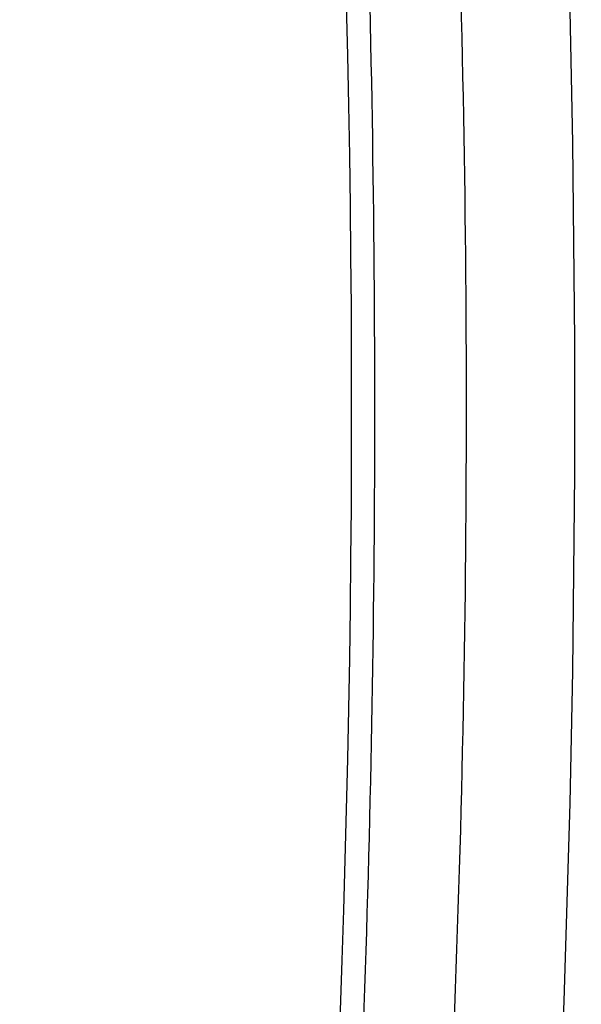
# Model space of a CAD drawing. Header units: millimetres. Extents: x 0 to 297, y 0 to 210.
# Tile 35 of 256: x 146.2274 to 146.2412, y 91.0556 to 91.0798. Entities that reach past the tile are written whole.
import ezdxf

# ---------------------------------------------------------------- set-up
doc = ezdxf.new("R2010")
doc.units = ezdxf.units.MM
doc.header["$LTSCALE"] = 16.335
doc.layers.get('0').update_dxf_attribs({"linetype": 'CONTINUOUS'})
for name, color, linetype in [('01_GLOBAL', 7, 'CONTINUOUS'), ('INTFCLR_1', 7, 'CONTINUOUS'), ('INTFCLR_144815', 7, 'CONTINUOUS')]:
    doc.layers.add(name, color=color, linetype=linetype)

msp = doc.modelspace()

# ---------------------------------------------------------------- linework, layer by layer
at = {"color": 7, "linetype": 'Continuous'}
msp.add_circle((146.8548034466, 92.13446435), 2.66, dxfattribs=at)
at = {"color": 9, "linetype": 'Continuous'}
msp.add_arc((146.8548034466, 92.13446435), 2.6259090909, 182.9674534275, 267.0325465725, dxfattribs=at)
at = {"layer": '01_GLOBAL', "color": 7, "linetype": 'Continuous'}
msp.add_circle((146.8548034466, 92.13446435), 2.695, dxfattribs=at)
at = {"layer": 'INTFCLR_1', "color": 6, "linetype": 'Continuous'}
for radius in [0.4224162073, 0.4014439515]:
    msp.add_arc((145.8396077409, 91.0702686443), radius, 270, 90.00000002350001, dxfattribs=at)
at = {"layer": 'INTFCLR_1', "color": 9, "linetype": 'Continuous'}
for points, knots in [([(146.215167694, 90.9396470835), (146.2159987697, 90.9419085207), (146.2176274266, 90.946474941), (146.2207305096, 90.9557355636), (146.2257654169, 90.97235802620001), (146.2304341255, 90.99186806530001), (146.2335169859, 91.0093050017), (146.2348129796, 91.0182086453), (146.2354818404, 91.02335838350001), (146.2370256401, 91.0362869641), (146.2386297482, 91.0583777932), (146.2383725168, 91.0844410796), (146.2371603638, 91.1013312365), (146.2363978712, 91.10913017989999), (146.2358364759, 91.11431722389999), (146.2341019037, 91.1283170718), (146.2301634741, 91.1507347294), (146.2244881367, 91.17262139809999), (146.2204287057, 91.18561168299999), (146.2189019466, 91.1902581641), (146.2165792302, 91.19710265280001), (146.2113391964, 91.2114121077), (146.2022901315, 91.2324139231), (146.191984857, 91.25225539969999), (146.1848007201, 91.2644679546), (146.1814430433, 91.2699042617), (146.1792124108, 91.2734478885), (146.1731796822, 91.2827676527), (146.1630706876, 91.2970711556), (146.1490288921, 91.31448381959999), (146.1371354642, 91.3275359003), (146.1288272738, 91.33587871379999), (146.1242335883, 91.3402958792), (146.1178598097, 91.34625301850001), (146.1089384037, 91.3540531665), (146.0992814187, 91.3616216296), (146.0931582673, 91.3659756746), (146.0901748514, 91.36797805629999), (146.0877179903, 91.3695554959), (146.0855301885, 91.370872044), (146.0836031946, 91.37188306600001), (146.0825200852, 91.3723860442), (146.0816575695, 91.37269367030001), (146.0810609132, 91.3728329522), (146.0805598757, 91.3727572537), (146.0804622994, 91.37228572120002), (146.0807027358, 91.3717645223), (146.0811202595, 91.37104224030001), (146.0817948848, 91.3701330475), (146.0826939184, 91.36902450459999), (146.0838249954, 91.3677243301), (146.0851758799, 91.36623182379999), (146.086740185, 91.3645487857), (146.0892045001, 91.3619398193), (146.0927127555, 91.3582725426), (146.0992604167, 91.35140180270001), (146.106411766, 91.3436935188), (146.1129263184, 91.3363261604), (146.1169531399, 91.331641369), (146.123428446, 91.3239507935), (146.1333417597, 91.31148785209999), (146.1463378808, 91.2933556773), (146.155744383, 91.27855323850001), (146.1619029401, 91.26801686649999), (146.1660815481, 91.2606062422), (146.1732904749, 91.2470796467), (146.1829180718, 91.22665319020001), (146.189559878, 91.2096229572), (146.192649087, 91.2007931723)], [0, 0, 0, 0, 0.0103790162, 0.0208837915, 0.0420711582, 0.08518389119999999, 0.1071959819, 0.1183353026, 0.1239410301, 0.1295663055, 0.1744258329, 0.2192337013, 0.2417180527, 0.2473539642, 0.2529903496, 0.2641931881, 0.3081223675, 0.3509244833, 0.3614867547, 0.3667496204, 0.3719934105, 0.3926231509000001, 0.4323812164, 0.470412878, 0.488854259, 0.4934078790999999, 0.4979383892, 0.5068921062, 0.5412323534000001, 0.5733304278, 0.6031976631, 0.6172528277, 0.6240454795, 0.630650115, 0.6548352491, 0.6750685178, 0.6834752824, 0.6871962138, 0.6905460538, 0.6960524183, 0.6981915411, 0.6999110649, 0.7012078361, 0.7020914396, 0.7026255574, 0.7031007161, 0.7038824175, 0.7050749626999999, 0.7066970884, 0.7087489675, 0.7112252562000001, 0.7141187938, 0.7174211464, 0.7211233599, 0.729578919, 0.7392839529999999, 0.762009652, 0.7748693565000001, 0.7816473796, 0.7886214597, 0.8181786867, 0.8502212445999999, 0.8846823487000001, 0.8936821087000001, 0.9027944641, 0.9213301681, 0.9597016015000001, 1, 1, 1, 1]), ([(146.0853256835, 91.3712686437), (146.0858354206, 91.3712685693), (146.0884302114, 91.37024205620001), (146.0914097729, 91.3684995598), (146.094679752, 91.36644225), (146.0977098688, 91.3644452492), (146.1039326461, 91.360106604), (146.1137472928, 91.3525690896), (146.1228234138, 91.3447983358), (146.1293077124, 91.3388643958), (146.1339781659, 91.33446754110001), (146.1424222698, 91.3261670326), (146.1545124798, 91.3131819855), (146.1687911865, 91.29585634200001), (146.1790766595, 91.28161812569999), (146.1852148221, 91.2723404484), (146.1874832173, 91.2688147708), (146.1908964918, 91.263408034), (146.1981971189, 91.2512666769), (146.2086731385, 91.2315369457), (146.2178781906, 91.21064109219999), (146.2232089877, 91.19640184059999), (146.2255710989, 91.18959322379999), (146.227123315, 91.18497242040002), (146.2312489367, 91.17205880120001), (146.2370185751, 91.1502981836), (146.2410247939, 91.1279970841), (146.242788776, 91.1140716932), (146.2433595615, 91.1089133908), (146.2441347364, 91.1011583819), (146.2453671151, 91.08436335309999), (146.2456287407, 91.058442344), (146.2439975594, 91.03647449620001), (146.2424282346, 91.02361998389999), (146.2417481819, 91.0184987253), (146.2404303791, 91.0096435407), (146.2372949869, 90.9922981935), (146.2325471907, 90.97289442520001), (146.2274296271, 90.95636879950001), (146.2242749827, 90.9471599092), (146.2226192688, 90.94261896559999), (146.2217743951, 90.9403701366)], [0, 0, 0, 0, 0.0031306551, 0.0166311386, 0.0214593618, 0.0268204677, 0.03892666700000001, 0.0680356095, 0.1027865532, 0.1122690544, 0.1220182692, 0.1421808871, 0.1849821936, 0.2309157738, 0.2799873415, 0.2927705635, 0.2992370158, 0.3057352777, 0.3320402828, 0.3862318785, 0.4428084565, 0.4721382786, 0.4795908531, 0.487069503, 0.5020757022, 0.562848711, 0.6251729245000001, 0.641061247, 0.6490543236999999, 0.6570463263, 0.6889269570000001, 0.7524525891, 0.8160592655, 0.8240370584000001, 0.8319876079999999, 0.8477879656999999, 0.8790177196, 0.9402188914, 0.9703170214, 0.9852457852, 1, 1, 1, 1])]:
    msp.add_open_spline(points, degree=3, knots=knots, dxfattribs=at)
at = {"layer": 'INTFCLR_1', "color": 6, "linetype": 'Continuous'}
for points, knots in [([(146.1150652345, 91.3712686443), (146.1142109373, 91.3712686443), (146.1157546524, 91.3683280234), (146.1170803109, 91.3667058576), (146.1192467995, 91.3638593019), (146.1219201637, 91.3606396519), (146.125337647, 91.3565305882), (146.129332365, 91.3517587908), (146.1336170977, 91.3465688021), (146.1378478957, 91.3413533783), (146.1417862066, 91.33638567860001), (146.1454017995, 91.33172329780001), (146.1486896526, 91.3273866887), (146.1516611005, 91.3233827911), (146.1543369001, 91.3197024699), (146.156743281, 91.3163299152), (146.1589048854, 91.3132456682), (146.1608385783, 91.3104414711), (146.1625660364, 91.3078989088), (146.1641084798, 91.30559694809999), (146.165490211, 91.30350884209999), (146.1667189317, 91.3016311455), (146.1678098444, 91.29994672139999), (146.1687779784, 91.29843810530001), (146.1696459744, 91.2970741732), (146.1706214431, 91.29552968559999), (146.171753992, 91.2937197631), (146.1728766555, 91.29190262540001), (146.1738510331, 91.2903096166), (146.1746912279, 91.2889253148), (146.1756155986, 91.2873892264), (146.1766371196, 91.2856754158), (146.1777643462, 91.28376355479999), (146.1790081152, 91.2816276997), (146.1803754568, 91.2792474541), (146.181880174, 91.2765877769), (146.1835347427, 91.2736124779), (146.1853542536, 91.27027563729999), (146.1873580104, 91.2665190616), (146.1895596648, 91.26228659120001), (146.1919715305, 91.2575132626), (146.194608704, 91.25211957), (146.1974929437, 91.24599442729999), (146.200642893, 91.2390039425), (146.2040752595, 91.23097719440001), (146.207802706, 91.22170867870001), (146.2118351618, 91.2109047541), (146.2161179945, 91.1983172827), (146.2203681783, 91.1842931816), (146.2242872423, 91.1694234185), (146.2276657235, 91.1543820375), (146.2304753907, 91.139299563), (146.2327156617, 91.12423570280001), (146.2343982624, 91.1091881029), (146.2355287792, 91.09419226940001), (146.236117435, 91.07923359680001), (146.2361708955, 91.0643357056), (146.2356951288, 91.04948488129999), (146.2346936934, 91.03468304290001), (146.2331693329, 91.0199420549), (146.2311191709, 91.00523224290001), (146.2285428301, 90.9905732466), (146.2254275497, 90.9759332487), (146.2217708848, 90.96133081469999), (146.2176203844, 90.94696854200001), (146.2132204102, 90.93354429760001), (146.2088852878, 90.9216267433), (146.2048596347, 90.91144843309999), (146.2011587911, 90.9027023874), (146.1977663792, 90.8951298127), (146.1946668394, 90.88853337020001), (146.1918379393, 90.88275133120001), (146.1892594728, 90.8776633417), (146.1869119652, 90.8731715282), (146.1847820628, 90.86920240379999), (146.1828538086, 90.8656918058), (146.1811073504, 90.8625765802), (146.1795253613, 90.85980462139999), (146.1780916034, 90.8573318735), (146.1767959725, 90.85512907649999), (146.1756290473, 90.853169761), (146.1745782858, 90.8514245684), (146.1736278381, 90.8498612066), (146.1727650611, 90.8484544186), (146.1719665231, 90.84716262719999), (146.1711689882, 90.84588214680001), (146.1703111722, 90.8445150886), (146.1693416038, 90.84298277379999), (146.1682509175, 90.8412753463), (146.1670226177, 90.8393723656), (146.1656376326, 90.83725160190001), (146.1640803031, 90.83489670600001), (146.1623329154, 90.8322916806), (146.1603729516, 90.82941522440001), (146.1581781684, 90.826247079), (146.1557236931, 90.8227690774), (146.1529902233, 90.81897164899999), (146.1499514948, 90.81483864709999), (146.1465806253, 90.8103557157), (146.1428687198, 90.80553486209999), (146.1388145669, 90.8003907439), (146.1344498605, 90.7949851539), (146.129996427, 90.7895765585), (146.1258273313, 90.7845911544), (146.1222457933, 90.7802900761), (146.1194492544, 90.7769295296), (146.1171773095, 90.7739602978), (146.1158081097, 90.7722877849), (146.114193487, 90.7692686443), (146.1150652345, 90.7692686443)], [0, 0, 0, 0, 0.0038604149, 0.007501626, 0.0124785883, 0.0188917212, 0.0268498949, 0.0364677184, 0.0470694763, 0.05724446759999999, 0.0668187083, 0.0757144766, 0.08390537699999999, 0.0914099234, 0.09824517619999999, 0.1044667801, 0.1101313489, 0.1152642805, 0.1198589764, 0.1240215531, 0.1277856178, 0.1311734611, 0.1341617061, 0.1368541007, 0.1392736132, 0.1414672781, 0.1451087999, 0.148921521, 0.1511192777, 0.1535471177, 0.1562389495, 0.1592204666, 0.1625628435, 0.1662680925, 0.1703891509, 0.1749670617, 0.1800766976, 0.185772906, 0.1921414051, 0.1993155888, 0.2073311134, 0.2163077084, 0.2264451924, 0.2379233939, 0.2509534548, 0.2658909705, 0.2830621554, 0.3030578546, 0.3259639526, 0.3492662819, 0.3725305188, 0.395610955, 0.4185782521, 0.4413347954, 0.4640172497, 0.4865192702, 0.5089682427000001, 0.5313242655, 0.5536477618, 0.5759939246, 0.5982772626, 0.6207472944, 0.6432362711, 0.6658996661, 0.6887559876, 0.7107777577, 0.7297237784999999, 0.7460531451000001, 0.7602331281, 0.7726347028, 0.7835467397, 0.7931663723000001, 0.8017211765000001, 0.8093215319, 0.8160683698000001, 0.8220757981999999, 0.8274205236, 0.83220661, 0.8364980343, 0.8403367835, 0.8437547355, 0.8468031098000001, 0.8495420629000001, 0.8520223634, 0.8542604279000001, 0.8564046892, 0.8588391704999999, 0.8615533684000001, 0.8645986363, 0.8679945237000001, 0.8717882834, 0.8760445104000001, 0.8807522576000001, 0.8859628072, 0.8917731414, 0.8981681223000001, 0.9051985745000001, 0.9129160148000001, 0.9213486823, 0.930543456, 0.9404096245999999, 0.9509435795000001, 0.9619432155, 0.9720502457, 0.9803711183, 0.9870628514, 0.9922716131, 0.9960607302, 1, 1, 1, 1]), ([(146.1150652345, 90.7692686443), (146.1160387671, 90.7692686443), (146.1177271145, 90.7704064), (146.1203228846, 90.771969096), (146.1232989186, 90.77413160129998), (146.1269787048, 90.7769491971), (146.1313602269, 90.7805465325), (146.136189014, 90.7847397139), (146.1410884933, 90.7892225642), (146.14571304, 90.7936536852), (146.1499506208, 90.7978758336), (146.1538079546, 90.8018604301), (146.1573032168, 90.80558744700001), (146.1604624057, 90.80905244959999), (146.1633068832, 90.8122543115), (146.1658602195, 90.8151952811), (146.1681553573, 90.81789510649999), (146.1702110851, 90.8203595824), (146.1720499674, 90.82260144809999), (146.1736917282, 90.82463420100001), (146.175161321, 90.82647923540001), (146.1764960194, 90.8281758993), (146.177810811, 90.8298661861), (146.1792115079, 90.8316888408), (146.1806985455, 90.83365031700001), (146.1821699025, 90.8356187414), (146.183615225, 90.8375779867), (146.1851191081, 90.83964462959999), (146.1867839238, 90.8419668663), (146.1886446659, 90.84460610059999), (146.1907239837, 90.84761283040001), (146.1930437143, 90.8510418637), (146.1956231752, 90.8549500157), (146.1984823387, 90.8594072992), (146.2016518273, 90.86451166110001), (146.2051614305, 90.8703758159), (146.209038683, 90.87713741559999), (146.2133125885, 90.8849785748), (146.2180078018, 90.8941127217), (146.2231555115, 90.90485947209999), (146.2286552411, 90.91737178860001), (146.2341538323, 90.9312565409), (146.2392951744, 90.9458956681), (146.2438614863, 90.9607345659), (146.2478132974, 90.9756282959), (146.2511637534, 90.9905608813), (146.2539112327, 91.0054533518), (146.2560779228, 91.020346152), (146.2576685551, 91.0351758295), (146.2586982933, 91.04996599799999), (146.2591763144, 91.0647019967), (146.2591102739, 91.07938636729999), (146.2585051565, 91.0940278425), (146.2573642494, 91.1086171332), (146.2556872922, 91.1231604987), (146.2534729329, 91.1376558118), (146.2507211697, 91.1520808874), (146.2474209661, 91.1664680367), (146.2435667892, 91.18079923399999), (146.239139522, 91.1950910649), (146.234151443, 91.20927087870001), (146.2288018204, 91.2228037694), (146.2234345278, 91.2350612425), (146.218408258, 91.24561069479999), (146.2138248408, 91.25458398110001), (146.2096571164, 91.2622864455), (146.2058775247, 91.2689320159), (146.2024553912, 91.2746998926), (146.1993628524, 91.27972662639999), (146.196567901, 91.2841272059), (146.1940471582, 91.2879852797), (146.1917761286, 91.291377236), (146.189737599, 91.2943570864), (146.1879066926, 91.29698229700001), (146.18627007, 91.2992900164), (146.1848016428, 91.3013303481), (146.183482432, 91.3031394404), (146.182221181, 91.3048484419), (146.1809100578, 91.3066048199), (146.1794654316, 91.30851560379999), (146.1779774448, 91.3104564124), (146.1764846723, 91.31237679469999), (146.1749729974, 91.3142966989), (146.1733137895, 91.3163746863), (146.1714604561, 91.3186595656), (146.1693845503, 91.3211749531), (146.1670661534, 91.32393152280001), (146.1644777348, 91.32694376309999), (146.1615962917, 91.33021938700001), (146.1583918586, 91.3337681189), (146.154841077, 91.33758842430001), (146.1509238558, 91.34167085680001), (146.1466153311, 91.3459997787), (146.1419164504, 91.35053715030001), (146.1369054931, 91.3551583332), (146.1319289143, 91.35951049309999), (146.1273729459, 91.3632762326), (146.1235388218, 91.3662278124), (146.1204516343, 91.36848349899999), (146.1177826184, 91.37009623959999), (146.1160568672, 91.3712686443), (146.1150652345, 91.3712686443)], [0, 0, 0, 0, 0.0042187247, 0.0081401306, 0.0133978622, 0.0200459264, 0.0282638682, 0.0379443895, 0.0477615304, 0.05703690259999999, 0.0656973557, 0.0736821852, 0.0810680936, 0.0878383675, 0.0940009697, 0.0996271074, 0.1047154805, 0.1093563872, 0.1135342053, 0.1172803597, 0.1206792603, 0.1237557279, 0.1266349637, 0.1299589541, 0.1337168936, 0.1373013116, 0.1406085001, 0.1442672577, 0.148377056, 0.1529904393, 0.1582606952, 0.164218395, 0.1709303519, 0.1785521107, 0.1871652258, 0.1969659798, 0.2081658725, 0.2209392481, 0.2356613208, 0.2526660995, 0.2725685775, 0.2948769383, 0.3173640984, 0.3397873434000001, 0.3621386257, 0.3841211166, 0.4060891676, 0.4277469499, 0.4493218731, 0.470705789, 0.4919793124, 0.5131981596, 0.5343255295, 0.5554668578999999, 0.5765984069, 0.5977513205, 0.6189954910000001, 0.6402209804, 0.6617015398, 0.6832900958, 0.7050415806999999, 0.7268239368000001, 0.7463339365, 0.7630160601, 0.7774553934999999, 0.7899931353, 0.8009638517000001, 0.8105830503, 0.8190545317, 0.8265380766, 0.8331730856, 0.8390248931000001, 0.8442268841, 0.8488182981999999, 0.8528943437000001, 0.8564866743, 0.8597116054, 0.8625968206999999, 0.8656908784, 0.8692094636, 0.8729771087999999, 0.8762884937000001, 0.879749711, 0.8835661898, 0.8878115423, 0.8924986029, 0.8976989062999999, 0.9034198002, 0.9097088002, 0.9166034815, 0.9241390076, 0.9323094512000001, 0.9411199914, 0.9506041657, 0.9606137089, 0.9706541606, 0.9792553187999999, 0.9862062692, 0.9916647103, 0.9957028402, 1, 1, 1, 1])]:
    msp.add_open_spline(points, degree=3, knots=knots, dxfattribs=at)
at = {"layer": 'INTFCLR_144815', "color": 6, "linetype": 'Continuous'}
for radius in [0.4466793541, 0.4256665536]:
    msp.add_circle((145.8396077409, 91.0702686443), radius, dxfattribs=at)
for radius, start, end in [(0.6157754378, 313.9937911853, 154.5150993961), (0.5947754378, 312.9543589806, 154.5144414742), (0.5751005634, 282.2440355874, 71.2863570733), (0.4537777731, 308.490992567, 51.50900743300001), (0.3959554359, 348.5228250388, 11.4771749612)]:
    msp.add_arc((145.8396077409, 91.0702686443), radius, start, end, dxfattribs=at)
at = {"layer": 'INTFCLR_144815', "color": 9, "linetype": 'Continuous'}
for centre, radius, start, end in [((145.8396077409, 91.0702686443), 0.5712784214, 292.4997540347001, 54.0964566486), ((145.8396102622, 91.0702698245), 0.5153523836, 292.4997540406, 54.09645665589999), ((145.8396077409, 91.0702686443), 0.450734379, 313.8592910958, 46.1407088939)]:
    msp.add_arc(centre, radius, start, end, dxfattribs=at)
at = {"layer": 'INTFCLR_144815', "color": 6, "linetype": 'Continuous'}
for points, knots in [([(146.2625648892, 91.0702686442), (146.2625648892, 91.0724684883), (146.262532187, 91.0768687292), (146.2623850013, 91.08346881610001), (146.2621395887, 91.09006891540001), (146.2617957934, 91.0966690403), (146.2613534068, 91.1032690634), (146.2608121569, 91.10986895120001), (146.260171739, 91.11646838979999), (146.2594317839, 91.123067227), (146.2585919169, 91.1296649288), (146.2576516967, 91.13626118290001), (146.2566107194, 91.14285515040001), (146.2554685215, 91.14944622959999), (146.2542247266, 91.1560332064), (146.2528788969, 91.1626151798), (146.2514307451, 91.1691905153), (146.2498799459, 91.1757578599), (146.2482264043, 91.18231502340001), (146.2464700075, 91.1888601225), (146.2446109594, 91.1953903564), (146.2426494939, 91.20190318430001), (146.240586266, 91.20839506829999), (146.2384220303, 91.2148626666), (146.2361580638, 91.2213016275), (146.2337958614, 91.2277076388), (146.2313375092, 91.2340755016), (146.2287855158, 91.2403997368), (146.2261430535, 91.24667412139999), (146.223413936, 91.2528919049), (146.2206027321, 91.25904570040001), (146.2177148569, 91.2651274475), (146.2147566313, 91.2711284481), (146.2117353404, 91.27703939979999), (146.2086592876, 91.28285042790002), (146.2055378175, 91.2885511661), (146.2023813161, 91.29413085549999), (146.1992011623, 91.29957850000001), (146.1960096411, 91.3048830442), (146.1928197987, 91.3100336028), (146.1896452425, 91.3150197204), (146.1864998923, 91.3198316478), (146.1833976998, 91.3244606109), (146.1803523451, 91.32889905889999), (146.1773769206, 91.3331408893), (146.1744836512, 91.33718159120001), (146.1716836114, 91.34101837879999), (146.1689866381, 91.3446500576), (146.1664013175, 91.3480768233), (146.1639350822, 91.3512999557), (146.1615937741, 91.3543222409), (146.1593814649, 91.35714805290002), (146.1573002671, 91.3597834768), (146.1553509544, 91.36223545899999), (146.1535333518, 91.3645113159), (146.1518468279, 91.3666181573), (146.1502903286, 91.36856289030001), (146.148862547, 91.37035208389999), (146.1475620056, 91.3719918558), (146.1463872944, 91.3734878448), (146.1453367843, 91.3748448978), (146.1444092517, 91.3760686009), (146.1436017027, 91.3771608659), (146.1429160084, 91.3781339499), (146.1423391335, 91.37896735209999), (146.1418093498, 91.3798985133), (146.141227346, 91.3805648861), (146.1412445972, 91.3817629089), (146.1415550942, 91.3817685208)], [0, 0, 0, 0, 0.0193188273, 0.0386418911, 0.05797372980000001, 0.0773181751, 0.0966800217, 0.1160624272, 0.1354702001, 0.1549057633, 0.1743738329, 0.1938759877, 0.2134167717, 0.2329964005, 0.2526187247, 0.2722829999, 0.2919923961, 0.3117443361, 0.3315407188, 0.3513772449, 0.37125414, 0.391164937, 0.4111075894, 0.4310729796, 0.4510561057, 0.4710451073, 0.4910305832, 0.5109984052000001, 0.5309330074, 0.5508166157, 0.5706284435, 0.590344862, 0.6099392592, 0.6293819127, 0.6486401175, 0.6676780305, 0.6864570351, 0.7049360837, 0.7230721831, 0.7408210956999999, 0.7581383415, 0.7749801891, 0.7913047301, 0.8070730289, 0.822250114, 0.8368060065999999, 0.8507161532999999, 0.8639624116, 0.8765312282, 0.8884132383, 0.8996029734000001, 0.9101049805, 0.9199296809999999, 0.9290934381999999, 0.9376135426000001, 0.9455077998, 0.9527934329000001, 0.9594885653, 0.9656100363, 0.9711731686, 0.9761922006, 0.9806816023, 0.9846553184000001, 0.9881278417, 0.9911127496, 0.9936230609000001, 0.9972727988, 1, 1, 1, 1]), ([(146.1515348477, 90.7587687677), (146.1512150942, 90.7587746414), (146.1512119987, 90.7600070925), (146.1517859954, 90.7606977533), (146.1523169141, 90.7616585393), (146.1528921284, 90.7625183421), (146.1535763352, 90.7635215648), (146.1543814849, 90.7646472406), (146.15530592, 90.76590779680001), (146.1563525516, 90.76730531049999), (146.1575225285, 90.7688454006), (146.1588179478, 90.7705337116), (146.1602417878, 90.77237807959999), (146.1617966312, 90.7743862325), (146.1634827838, 90.7765637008), (146.1652973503, 90.7789125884), (146.1672357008, 90.7814334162), (146.169295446, 90.7841302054), (146.1714790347, 90.7870140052), (146.1737896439, 90.7900978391), (146.1762240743, 90.7933873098), (146.1787743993, 90.79688231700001), (146.1814309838, 90.80058082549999), (146.1841860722, 90.80448380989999), (146.1870298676, 90.8085896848), (146.1899514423, 90.8128953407), (146.1929388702, 90.81739609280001), (146.195979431, 90.82208572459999), (146.1990598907, 90.82695665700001), (146.2021667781, 90.832000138), (146.2052866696, 90.837206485), (146.2084064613, 90.8425653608), (146.2115136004, 90.84806604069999), (146.2145962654, 90.85369765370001), (146.2176434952, 90.85944939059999), (146.2206452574, 90.86531064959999), (146.2235925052, 90.87127120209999), (146.2264771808, 90.8773212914), (146.2292921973, 90.88345171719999), (146.2320314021, 90.88965389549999), (146.2346894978, 90.8959198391), (146.2372619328, 90.9022420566), (146.2397453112, 90.90861474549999), (146.2421317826, 90.9150191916), (146.2444188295, 90.9214479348), (146.2466074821, 90.92790255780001), (146.2487002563, 90.9343910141), (146.2506975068, 90.9409155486), (146.2525965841, 90.9474680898), (146.2543963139, 90.95404485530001), (146.2560946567, 90.9606375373), (146.2576905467, 90.9672398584), (146.2591843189, 90.9738506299), (146.2605765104, 90.98046966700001), (146.2618676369, 90.9870969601), (146.2630580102, 90.99373176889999), (146.2641477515, 91.00037227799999), (146.2651369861, 91.0070162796), (146.2660260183, 91.0136624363), (146.2668152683, 91.02031037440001), (146.2675051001, 91.0269596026), (146.2680958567, 91.03360976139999), (146.2685878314, 91.0402603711), (146.2689813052, 91.04691137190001), (146.269276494, 91.05356251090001), (146.2694735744, 91.0602138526), (146.2695726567, 91.0668651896), (146.2695738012, 91.07351660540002), (146.2694770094, 91.08016791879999), (146.2692822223, 91.0868192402), (146.2689893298, 91.0934703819), (146.2685981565, 91.1001213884), (146.2681084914, 91.10677196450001), (146.2675200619, 91.1134219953), (146.2668325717, 91.12007108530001), (146.2660456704, 91.1267189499), (146.2651589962, 91.1333650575), (146.2641721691, 91.140008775), (146.2630848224, 91.1466492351), (146.2618965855, 91.1532855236), (146.2606070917, 91.1599166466), (146.2592161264, 91.1665408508), (146.2577236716, 91.1731557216), (146.25612979, 91.17975889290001), (146.2544344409, 91.1863486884), (146.2526374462, 91.19292404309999), (146.2507388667, 91.199483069), (146.2487392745, 91.2060224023), (146.2466397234, 91.21253772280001), (146.2444415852, 91.21902445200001), (146.2421464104, 91.2254781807), (146.2397562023, 91.2318939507), (146.2372735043, 91.23826617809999), (146.2347014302, 91.24458873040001), (146.2320437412, 91.2508548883), (146.2293049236, 91.2570573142), (146.2264902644, 91.2631880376), (146.2236059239, 91.2692384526), (146.220658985, 91.2751993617), (146.2176574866, 91.2810610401), (146.2146104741, 91.2868132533), (146.211527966, 91.2924454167), (146.2084209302, 91.29794670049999), (146.2053011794, 91.3033062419), (146.2021812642, 91.3085133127), (146.1990742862, 91.31355757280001), (146.1959936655, 91.31842933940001), (146.1929528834, 91.3231198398), (146.189965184, 91.32762147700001), (146.187043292, 91.3319280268), (146.1841991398, 91.3360347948), (146.1814436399, 91.339938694), (146.1787864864, 91.34363828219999), (146.1762360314, 91.34713370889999), (146.1737992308, 91.3504265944), (146.1714816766, 91.35351982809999), (146.1692876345, 91.3564173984), (146.1672201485, 91.3591241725), (146.1652811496, 91.36164570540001), (146.1634716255, 91.36398800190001), (146.1617917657, 91.3661573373), (146.1602410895, 91.3681601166), (146.1588186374, 91.3700026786), (146.1575230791, 91.3716911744), (146.1563528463, 91.37323156), (146.1553062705, 91.3746291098), (146.1543814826, 91.3758897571), (146.1535770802, 91.37701559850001), (146.1528902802, 91.3780187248), (146.1523225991, 91.3788790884), (146.1518630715, 91.37966964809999), (146.151402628, 91.3804116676), (146.1510534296, 91.3817596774), (146.1515348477, 91.3817685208)], [0, 0, 0, 0, 0.0014103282, 0.0032894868, 0.0045784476, 0.006109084, 0.0078878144, 0.009921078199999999, 0.0122159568, 0.0147800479, 0.0176210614, 0.0207450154, 0.0241645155, 0.0278962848, 0.0319450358, 0.0363094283, 0.0409856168, 0.0459681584, 0.0512740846, 0.0569372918, 0.0629614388, 0.06932079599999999, 0.0760170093, 0.0830428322, 0.09038864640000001, 0.09804223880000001, 0.1059886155, 0.1142106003, 0.1226891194, 0.1314036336, 0.1403327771, 0.1494548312, 0.1587482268, 0.1681920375, 0.1777662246, 0.1874518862, 0.1972313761, 0.2070885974, 0.2170088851, 0.2269790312, 0.2369874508, 0.247023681, 0.2570780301, 0.2671479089, 0.2771627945, 0.2871678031, 0.297203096, 0.3072268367, 0.3172573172, 0.3272873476, 0.3372951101, 0.3472786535, 0.3572404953, 0.3671820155, 0.3771057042, 0.38701475, 0.3969071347, 0.4067804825, 0.4166362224, 0.4264761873, 0.4363022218, 0.4461151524, 0.4559173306, 0.4657100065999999, 0.4754958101, 0.4852761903, 0.4950537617, 0.5048299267, 0.514607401, 0.5243876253, 0.5341732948, 0.5439658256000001, 0.5537677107, 0.5635801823, 0.5734055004, 0.5832449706, 0.5931003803, 0.6029729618, 0.6128636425, 0.6227732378, 0.6327028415, 0.6426530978, 0.6526214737, 0.6626060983, 0.6726078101, 0.6826271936, 0.6926651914, 0.7027189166, 0.7127821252, 0.7228511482, 0.7329216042, 0.7429877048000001, 0.7530428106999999, 0.7630790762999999, 0.7730874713, 0.7830577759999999, 0.7929782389, 0.8028356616, 0.8126154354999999, 0.8223014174, 0.8318761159, 0.8413205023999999, 0.8506146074, 0.8597374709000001, 0.8686675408, 0.8773831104, 0.8858627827, 0.8940860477, 0.9020337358, 0.9096886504, 0.9170358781, 0.9240630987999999, 0.9307608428, 0.9371226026, 0.9431446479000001, 0.9488258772, 0.9541674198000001, 0.9591725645, 0.9638462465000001, 0.9681947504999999, 0.9722253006, 0.9759458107, 0.979364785, 0.9824904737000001, 0.9853313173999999, 0.9878955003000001, 0.9901906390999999, 0.9922241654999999, 0.994002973, 0.9955336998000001, 0.9968227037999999, 0.9978766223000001, 1, 1, 1, 1]), ([(146.1221340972, 91.3712686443), (146.121854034, 91.3712686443), (146.1217650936, 91.3702108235), (146.1224894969, 91.3693788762), (146.123367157, 91.3678782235), (146.1247612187, 91.36609387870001), (146.1265613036, 91.3637862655), (146.128808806, 91.3610382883), (146.13150356, 91.35777147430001), (146.1346511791, 91.3539703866), (146.1382867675, 91.3495479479), (146.1424048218, 91.3444666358), (146.14699477, 91.3386792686), (146.1520315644, 91.33214766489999), (146.1574486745, 91.3248776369), (146.1631935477, 91.3168507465), (146.1691616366, 91.3081205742), (146.17527173, 91.2987121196), (146.1814126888, 91.28870824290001), (146.1874988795, 91.2781675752), (146.1934387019, 91.26717947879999), (146.1991667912, 91.2558081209), (146.2046200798, 91.244134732), (146.2097609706, 91.2322084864), (146.2145518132, 91.2200965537), (146.2189754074, 91.2078325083), (146.2230148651, 91.1954622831), (146.226661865, 91.18301775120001), (146.2299164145, 91.1705130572), (146.2327714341, 91.1579940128), (146.2352383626, 91.1454361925), (146.2373125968, 91.1328888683), (146.2390034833, 91.1203246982), (146.2403109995, 91.1077833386), (146.2412405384, 91.0952555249), (146.2417956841, 91.0827526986), (146.2419187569, 91.0744270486), (146.2419187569, 91.0702686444)], [0, 0, 0, 0, 0.0025344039, 0.005901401, 0.0109295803, 0.0177704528, 0.0265540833, 0.0373505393, 0.04991676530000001, 0.0648695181, 0.0820131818, 0.1017234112, 0.1240566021, 0.1488553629, 0.1763609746, 0.2060970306, 0.2381748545, 0.2720515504, 0.3076064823, 0.3443876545, 0.3821831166, 0.4206251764, 0.4595934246, 0.4987613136, 0.5381325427, 0.5774437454, 0.6167240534, 0.6558745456, 0.6947773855, 0.7336358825, 0.7720551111, 0.8105726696, 0.8487051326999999, 0.8867612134, 0.9246626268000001, 0.9623689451, 1, 1, 1, 1]), ([(146.1616919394, 91.3712686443), (146.1613689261, 91.3712686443), (146.161354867, 91.3700255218), (146.1618990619, 91.3693139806), (146.1624036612, 91.3683331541), (146.1629511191, 91.3674540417), (146.1636029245, 91.3664290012), (146.1643702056, 91.3652789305), (146.1652510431, 91.3639918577), (146.1662478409, 91.3625660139), (146.1673615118, 91.3609958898), (146.1685933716, 91.35927662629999), (146.1699443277, 91.3574028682), (146.1714151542, 91.35536903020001), (146.1730061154, 91.3531695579), (146.1747171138, 91.35079874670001), (146.1765473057, 91.34825122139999), (146.1784952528, 91.3455217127), (146.1805585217, 91.34260561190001), (146.1827337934, 91.3394988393), (146.1850166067, 91.33619825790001), (146.187401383, 91.332701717), (146.1898813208, 91.3290083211), (146.1924484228, 91.32511854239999), (146.1950935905, 91.32103426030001), (146.1978067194, 91.31675882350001), (146.2005768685, 91.3122970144), (146.2033924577, 91.3076549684), (146.2062415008, 91.3028400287), (146.2091118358, 91.2978605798), (146.2119913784, 91.29272580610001), (146.2148683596, 91.2874454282), (146.2177314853, 91.2820295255), (146.2205700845, 91.27648833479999), (146.2233742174, 91.2708320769), (146.2261347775, 91.2650707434), (146.2288435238, 91.2592139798), (146.2314930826, 91.2532710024), (146.2340769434, 91.24725050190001), (146.2365894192, 91.2411606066), (146.2390255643, 91.2350089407), (146.2413812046, 91.22880240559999), (146.2436527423, 91.2225475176), (146.2458372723, 91.21624994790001), (146.2479322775, 91.2099152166), (146.2499358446, 91.2035479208), (146.2518463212, 91.19715263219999), (146.2536625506, 91.1907330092), (146.255383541, 91.184292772), (146.2570086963, 91.17783475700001), (146.2585375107, 91.17136193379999), (146.2599697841, 91.16487642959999), (146.261305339, 91.1583806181), (146.262544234, 91.1518760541), (146.2636865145, 91.1453645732), (146.2647323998, 91.1388472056), (146.265682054, 91.1323253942), (146.2665357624, 91.1257998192), (146.2672937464, 91.1192715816), (146.2679563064, 91.1127410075), (146.2685236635, 91.1062089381), (146.2689960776, 91.09967549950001), (146.2693737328, 91.09314134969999), (146.2696568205, 91.0866064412), (146.2698454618, 91.08007129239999), (146.2699397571, 91.07353577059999), (146.2699397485, 91.0670003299), (146.2698454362, 91.06046482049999), (146.2696567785, 91.053929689), (146.2693736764, 91.0473948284), (146.2689960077, 91.0408607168), (146.2685235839, 91.0343273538), (146.2679562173, 91.0277953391), (146.2672936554, 91.0212648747), (146.2665356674, 91.0147367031), (146.2656819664, 91.0082112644), (146.2647323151, 91.0016895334), (146.263686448, 90.9951723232), (146.2625441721, 90.9886608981), (146.2613053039, 90.982156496), (146.2599697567, 90.975660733), (146.2585375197, 90.9691753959), (146.257008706, 90.96270257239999), (146.2553835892, 90.9562447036), (146.2536625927, 90.949804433), (146.2518464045, 90.94338494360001), (146.2499359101, 90.9369895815), (146.2479323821, 90.9306223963), (146.2458373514, 90.92428757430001), (146.2436528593, 90.9179901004), (146.2413812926, 90.9117351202), (146.2390256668, 90.90552861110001), (146.2365895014, 90.899376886), (146.2340770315, 90.8932869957), (146.2314931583, 90.88726645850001), (146.2288435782, 90.88132342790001), (146.2261348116, 90.875466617), (146.2233742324, 90.86970524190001), (146.2205700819, 90.8640489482), (146.2177314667, 90.8585077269), (146.2148683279, 90.8530918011), (146.2119913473, 90.8478114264), (146.2091118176, 90.84267667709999), (146.2062415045, 90.8376972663), (146.2033924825, 90.8328823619), (146.200576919, 90.82824035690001), (146.1978068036, 90.82377859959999), (146.1950937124, 90.8195032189), (146.1924485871, 90.815418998), (146.1898815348, 90.8115292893), (146.1874016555, 90.8078359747), (146.1850169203, 90.8043394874), (146.1827341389, 90.8010389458), (146.1805588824, 90.7979321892), (146.1784956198, 90.79501609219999), (146.1765476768, 90.7922865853), (146.1747174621, 90.7897390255), (146.1730064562, 90.78736820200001), (146.1714154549, 90.7851686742), (146.1699446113, 90.78313481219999), (146.1685936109, 90.7812609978), (146.1673617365, 90.7795417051), (146.1662480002, 90.7779715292), (146.1652512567, 90.7765456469), (146.1643701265, 90.7752585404), (146.1636036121, 90.7741083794), (146.1629493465, 90.7730834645), (146.1624091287, 90.7722038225), (146.1619724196, 90.7713972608), (146.1615362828, 90.7706337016), (146.1612048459, 90.7692686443), (146.1616919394, 90.7692686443)], [0, 0, 0, 0, 0.0014863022, 0.0034583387, 0.00480742, 0.0064070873, 0.008263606, 0.0103831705, 0.0127725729, 0.0154385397, 0.018388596, 0.0216299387, 0.0251705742, 0.0290176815, 0.0331791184, 0.0376612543, 0.0424708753, 0.0476126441, 0.053091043, 0.05890788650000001, 0.0650637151, 0.071556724, 0.0783824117, 0.08553378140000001, 0.09300120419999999, 0.1007725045, 0.1088330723, 0.1171662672, 0.125753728, 0.1345758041, 0.1436120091, 0.1528416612, 0.1622443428, 0.1717998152, 0.1814887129, 0.1912927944, 0.2011949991, 0.2111795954, 0.2212322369, 0.2313400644, 0.2414915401, 0.251676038, 0.2618853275, 0.272110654, 0.2823462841, 0.2925853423, 0.3028240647, 0.3130572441, 0.3232827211, 0.3334966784, 0.3436983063, 0.353884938, 0.364056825, 0.3742120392, 0.3843517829, 0.3944749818, 0.4045834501, 0.4146764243, 0.4247563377, 0.4348229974, 0.4448791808, 0.4549248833, 0.4649631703, 0.4749943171, 0.4850215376, 0.4950452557, 0.505068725, 0.5150924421, 0.5251196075, 0.5351507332, 0.5451888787, 0.5552345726, 0.5652905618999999, 0.5753571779, 0.5854368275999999, 0.5955298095, 0.6056379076, 0.615761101, 0.6259004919, 0.6360558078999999, 0.6462271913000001, 0.6564139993, 0.6666151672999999, 0.6768294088, 0.6870543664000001, 0.6972879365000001, 0.7075261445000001, 0.7177656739, 0.7280008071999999, 0.7382265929, 0.7484354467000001, 0.7586203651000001, 0.7687717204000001, 0.7788795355, 0.7889322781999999, 0.7989169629, 0.8088192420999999, 0.8186233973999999, 0.8283123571, 0.8378678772, 0.8472706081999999, 0.8565002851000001, 0.8655364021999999, 0.8743584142, 0.8829458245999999, 0.8912789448, 0.8993394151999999, 0.9071106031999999, 0.9145779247, 0.9217291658, 0.9285546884, 0.9350475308, 0.9412033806, 0.9470201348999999, 0.9524985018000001, 0.9576403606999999, 0.9624499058, 0.9669322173, 0.9710936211, 0.9749409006, 0.978481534, 0.9817230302, 0.984673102, 0.9873392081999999, 0.9897286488, 0.9918483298, 0.9937048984, 0.9953046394, 0.9966537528, 0.9977587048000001, 1, 1, 1, 1]), ([(146.270839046, 91.0702686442), (146.270839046, 91.07261615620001), (146.2708026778, 91.0773117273), (146.2706389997, 91.08435450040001), (146.2703661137, 91.0913966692), (146.2699838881, 91.09843787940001), (146.2694921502, 91.1054776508), (146.2688906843, 91.1125154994), (146.2681792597, 91.1195506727), (146.2673576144, 91.12658245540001), (146.2664255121, 91.1336097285), (146.2653827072, 91.14063140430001), (146.2642290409, 91.1476458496), (146.2629643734, 91.1546514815), (146.2615887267, 91.161646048), (146.2601021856, 91.16862733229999), (146.2585050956, 91.1755923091), (146.2567979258, 91.1825379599), (146.2549815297, 91.1894603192), (146.2530569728, 91.1963553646), (146.2510258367, 91.2032180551), (146.2488900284, 91.2100432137), (146.2466520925, 91.21682466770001), (146.2443151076, 91.2235558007), (146.2418829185, 91.2302290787), (146.2393601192, 91.2368363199), (146.2367521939, 91.2433685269), (146.2340656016, 91.2498158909), (146.231307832, 91.2561678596), (146.2284874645, 91.2624131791), (146.2256141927, 91.2685399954), (146.2226988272, 91.2745359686), (146.2197532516, 91.2803884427), (146.2167903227, 91.2860846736), (146.2138237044, 91.29161211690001), (146.2108676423, 91.2969587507), (146.2079367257, 91.30211334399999), (146.2050455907, 91.3070657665), (146.2022085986, 91.31180727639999), (146.1994395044, 91.3163307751), (146.1967511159, 91.3206310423), (146.194155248, 91.3247044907), (146.1916626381, 91.3285490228), (146.1892828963, 91.3321638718), (146.1870237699, 91.3355504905), (146.1848909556, 91.3387125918), (146.1828881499, 91.3416558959), (146.1810177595, 91.3443870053), (146.1792812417, 91.3469128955), (146.1776794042, 91.3492405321), (146.1762125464, 91.35137665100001), (146.1748806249, 91.35332778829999), (146.1736832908, 91.3550995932), (146.17262015, 91.35669870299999), (146.1716900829, 91.35812678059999), (146.1708931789, 91.3593995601), (146.17022483, 91.36048863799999), (146.1695787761, 91.36171278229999), (146.1689756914, 91.3625587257), (146.1687748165, 91.36413347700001), (146.1691690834, 91.36414035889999)], [0, 0, 0, 0, 0.02225245, 0.0445093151, 0.0667750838, 0.0890537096, 0.1113496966, 0.1336661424, 0.1560071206, 0.1783746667, 0.2007723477, 0.2232005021, 0.2456615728, 0.2681539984, 0.2906786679, 0.3132316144, 0.3358115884, 0.3584115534, 0.3810274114, 0.4036483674, 0.4262663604, 0.4488666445, 0.4714362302, 0.493956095, 0.516405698, 0.5387611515, 0.5609948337, 0.5830754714, 0.6049679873, 0.6266337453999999, 0.648030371, 0.6691122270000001, 0.6898308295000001, 0.7101353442, 0.7299737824, 0.7492942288, 0.7680459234, 0.7861801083, 0.8036519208, 0.8204214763, 0.8364545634, 0.8517244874, 0.8662078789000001, 0.8798864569, 0.8927486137, 0.9047971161, 0.9160413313, 0.9264952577, 0.9361748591, 0.945097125, 0.9532791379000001, 0.9607380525, 0.9674902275, 0.9735510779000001, 0.9789355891, 0.9836595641, 0.9877384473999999, 0.9911880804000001, 0.9962621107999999, 1, 1, 1, 1]), ([(146.2915000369, 91.0702686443), (146.2915000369, 91.0747307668), (146.2913603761, 91.0836597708), (146.2907329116, 91.09704892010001), (146.2896849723, 91.1104339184), (146.288214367, 91.12381115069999), (146.2863175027, 91.1371756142), (146.2839919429, 91.1505193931), (146.2812336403, 91.16383047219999), (146.2780413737, 91.1770934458), (146.2744139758, 91.1902873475), (146.2703552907, 91.2033859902), (146.2658713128, 91.21635514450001), (146.2609768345, 91.22915374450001), (146.2556920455, 91.24172989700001), (146.2500508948, 91.2540250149), (146.2440962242, 91.26596767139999), (146.2378895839, 91.27747954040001), (146.2315062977, 91.2884748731), (146.2250357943, 91.2988658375), (146.2185803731, 91.308569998), (146.2122471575, 91.3175136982), (146.2061431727, 91.3256426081), (146.2003622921, 91.33292225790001), (146.1949878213, 91.33934700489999), (146.1900767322, 91.3449283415), (146.1856691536, 91.3496998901), (146.1817857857, 91.3537000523), (146.1784327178, 91.35698725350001), (146.1756088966, 91.3595785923), (146.1733015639, 91.36160173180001), (146.1712894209, 91.36304769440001), (146.1699601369, 91.3641541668), (146.1691690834, 91.36414035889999)], [0, 0, 0, 0, 0.0408499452, 0.0817377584, 0.1226908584, 0.1637418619, 0.2049215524, 0.2462459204, 0.2877224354, 0.329349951, 0.3711123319, 0.4129705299, 0.4548685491, 0.4967167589, 0.5383929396, 0.579731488, 0.6205367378, 0.6605415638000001, 0.6994421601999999, 0.7369113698, 0.7725873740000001, 0.8061275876, 0.8372253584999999, 0.8656390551, 0.8912193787, 0.9139002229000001, 0.9336943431, 0.9506758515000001, 0.9649483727, 0.9766362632, 0.9858655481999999, 0.9927569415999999, 1, 1, 1, 1]), ([(146.2419187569, 91.0702686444), (146.2419187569, 91.06613607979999), (146.2417972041, 91.05786639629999), (146.2412501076, 91.0454639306), (146.2403370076, 91.0330611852), (146.2390551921, 91.0206591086), (146.2374020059, 91.0082597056), (146.2353745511, 90.9958666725), (146.2329686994, 90.9834856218), (146.2301810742, 90.97112470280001), (146.2270107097, 90.95879507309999), (146.2234550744, 90.94651340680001), (146.2195175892, 90.9342992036), (146.2152018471, 90.92217797), (146.2105195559, 90.91018200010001), (146.2054865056, 90.8983497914), (146.2001294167, 90.88672936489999), (146.1944851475, 90.87537681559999), (146.1886034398, 90.864358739), (146.1825493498, 90.85374803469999), (146.1764022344, 90.8436226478), (146.1702548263, 90.83406187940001), (146.1642079, 90.8251386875), (146.1583638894, 90.81691313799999), (146.1528175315, 90.8094256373), (146.1476486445, 90.8026921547), (146.1429171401, 90.7967071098), (146.1386605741, 90.79144619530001), (146.1349015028, 90.7868682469), (146.1316394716, 90.7829304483), (146.1288735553, 90.7795769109), (146.1265811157, 90.7767756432), (146.1247678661, 90.7744523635), (146.1233636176, 90.77265634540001), (146.1224842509, 90.77114967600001), (146.1217601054, 90.7703143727), (146.1218564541, 90.7692686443), (146.1221340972, 90.7692686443)], [0, 0, 0, 0, 0.0373969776, 0.0748305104, 0.1123278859, 0.1499208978, 0.1876426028, 0.2255106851, 0.2635438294, 0.3017616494, 0.3401610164, 0.3787310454, 0.4174490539, 0.4562752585, 0.4951477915, 0.5339633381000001, 0.5726158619, 0.6109244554, 0.6486768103, 0.6856239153, 0.7214601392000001, 0.7558561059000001, 0.7884730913, 0.8189949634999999, 0.8471589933, 0.8727898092, 0.8958085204, 0.9161981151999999, 0.9340282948, 0.9494114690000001, 0.9624736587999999, 0.9733586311, 0.9821878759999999, 0.9890812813, 0.9941468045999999, 0.9974875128, 1, 1, 1, 1]), ([(146.1415550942, 90.7587687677), (146.1412445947, 90.7587743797), (146.1412273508, 90.7599724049), (146.1418093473, 90.7606387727), (146.1423391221, 90.7615699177), (146.1429159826, 90.7624033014), (146.1436016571, 90.7633763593), (146.1444091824, 90.7644685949), (146.145336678, 90.7656922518), (146.1463871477, 90.7670492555), (146.1475618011, 90.7685451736), (146.1488622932, 90.77018488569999), (146.150290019, 90.7719740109), (146.1518464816, 90.77391869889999), (146.1535329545, 90.7760254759), (146.1553505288, 90.77830129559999), (146.157299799, 90.78075322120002), (146.1593809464, 90.7833885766), (146.1615932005, 90.78621431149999), (146.1639344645, 90.7892365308), (146.1664007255, 90.7924596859), (146.1689860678, 90.79588646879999), (146.1716830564, 90.7995181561), (146.1744830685, 90.8033548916), (146.1773763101, 90.8073955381), (146.180351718, 90.81163732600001), (146.1833970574, 90.81607573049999), (146.1864992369, 90.8207046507), (146.1896445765, 90.82551653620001), (146.1928191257, 90.8305026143), (146.1960089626, 90.8356531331), (146.1992004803, 90.8409576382), (146.2023806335, 90.8464052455), (146.205537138, 90.85198490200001), (146.2086586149, 90.8576856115), (146.2117346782, 90.863496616), (146.2147559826, 90.8694075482), (146.2177142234, 90.8754085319), (146.2206021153, 90.8814902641), (146.2234133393, 90.88764405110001), (146.2261424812, 90.893861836), (146.2287849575, 90.9001361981), (146.2313369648, 90.90646040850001), (146.2337953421, 90.91282827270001), (146.2361575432, 90.91923421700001), (146.238421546, 90.9256732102), (146.2405857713, 90.93214070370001), (146.2426490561, 90.93863268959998), (146.2446105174, 90.9451454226), (146.2464696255, 90.95167578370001), (146.2482260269, 90.9582208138), (146.249879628, 90.96477812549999), (146.2514304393, 90.9713454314), (146.252878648, 90.9779209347), (146.2542244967, 90.9845029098), (146.2554683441, 90.9910900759), (146.2566105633, 90.997681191), (146.2576515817, 91.0042753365), (146.2585918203, 91.01087163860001), (146.2594317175, 91.01746950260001), (146.2601716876, 91.0240684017), (146.260812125, 91.0306679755), (146.2613533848, 91.03726792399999), (146.2617957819, 91.0438680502), (146.2621395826, 91.05046822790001), (146.2623849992, 91.0570683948), (146.2625321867, 91.06366852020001), (146.2625648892, 91.0680687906), (146.2625648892, 91.0702686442)], [0, 0, 0, 0, 0.0027272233, 0.00637693, 0.0088871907, 0.0118720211, 0.0153444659, 0.0193180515, 0.02380733, 0.0288260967, 0.0343890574, 0.0405101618, 0.0472051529, 0.05449051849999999, 0.0623846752, 0.0709044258, 0.0800682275, 0.08989261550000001, 0.1003941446, 0.1115838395, 0.1234656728, 0.1360350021, 0.1492811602, 0.1631910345, 0.1777467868, 0.1929237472, 0.2086919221, 0.2250163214, 0.241858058, 0.2591751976, 0.2769240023, 0.2950599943, 0.3135389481, 0.3323178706, 0.3513557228, 0.3706138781, 0.3900565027, 0.40965088, 0.4293672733, 0.4491790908, 0.4690627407, 0.4889974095, 0.5089649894, 0.5289504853, 0.5489397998, 0.5689220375, 0.5888883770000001, 0.6088300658, 0.6287418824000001, 0.6486179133, 0.6684555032, 0.6882511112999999, 0.7080041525, 0.7277129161, 0.7473782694, 0.7670001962, 0.7865808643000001, 0.8061213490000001, 0.8256243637, 0.8450923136, 0.8645285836, 0.8839363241, 0.9033192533, 0.9226811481, 0.9420259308, 0.9613578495, 0.9806810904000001, 1, 1, 1, 1]), ([(146.1691690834, 90.7763969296), (146.1687851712, 90.7764036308), (146.1689546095, 90.7779189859), (146.1697315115, 90.7790599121), (146.1708843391, 90.7812089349), (146.1725602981, 90.7837422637), (146.1747341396, 90.7870099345), (146.1774252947, 90.7909276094), (146.1806308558, 90.7955824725), (146.1842332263, 90.8008456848), (146.1879731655, 90.8063911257), (146.1915725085, 90.81184155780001), (146.1948750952, 90.81694711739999), (146.1978706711, 90.8216835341), (146.200574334, 90.826050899), (146.2030116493, 90.8300665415), (146.2051949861, 90.833734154), (146.2071471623, 90.8370715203), (146.2088885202, 90.8400980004), (146.2104549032, 90.84286235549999), (146.2119718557, 90.8455760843), (146.2135082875, 90.84836552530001), (146.215040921, 90.85119346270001), (146.216458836, 90.8538498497), (146.2177089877, 90.85622567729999), (146.2188113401, 90.8583465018), (146.2197838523, 90.8602379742), (146.2206875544, 90.8620133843), (146.221596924, 90.86381876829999), (146.2225851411, 90.86580179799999), (146.2236776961, 90.86802093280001), (146.2248886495, 90.8705142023), (146.2262310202, 90.8733218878), (146.2277173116, 90.8764866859), (146.2293581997, 90.88005189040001), (146.231170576, 90.88408194), (146.2331660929, 90.8886406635), (146.2353605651, 90.893809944), (146.2377752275, 90.89970198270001), (146.2404300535, 90.9064559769), (146.24333995, 90.91423982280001), (146.2465092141, 90.923233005), (146.2499429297, 90.93370532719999), (146.25355238, 90.94574839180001), (146.2570962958, 90.95895711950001), (146.2603400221, 90.9727381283), (146.2631548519, 90.98660551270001), (146.265532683, 91.00051874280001), (146.2674745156, 91.0144574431), (146.268982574, 91.02842891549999), (146.2700557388, 91.0423940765), (146.2706967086, 91.05634558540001), (146.270839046, 91.0656329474), (146.270839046, 91.0702686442)], [0, 0, 0, 0, 0.0036397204, 0.0085369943, 0.0157954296, 0.0255088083, 0.0378134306, 0.0528137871, 0.0706279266, 0.09136563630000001, 0.1132788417, 0.1340284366, 0.1532798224, 0.1709168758, 0.1871507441, 0.2019689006, 0.2154440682, 0.2276101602, 0.2386187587, 0.2485421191, 0.257728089, 0.268088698, 0.2787291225, 0.288218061, 0.2966314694, 0.3041773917, 0.3108751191, 0.3167920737, 0.3230614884, 0.3300369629, 0.337794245, 0.3465081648, 0.3563110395, 0.3672939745, 0.3796510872, 0.3935134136, 0.4091801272, 0.426821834, 0.4467452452, 0.4695381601, 0.4956096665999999, 0.5255127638, 0.5599184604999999, 0.6000687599, 0.6446728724, 0.6895337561, 0.7342496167, 0.7787833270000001, 0.8233104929, 0.8676315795, 0.9119694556, 0.9560574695, 1, 1, 1, 1]), ([(146.2915000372, 91.0702686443), (146.2915000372, 91.0656668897), (146.2913516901, 91.0564528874), (146.2906831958, 91.04263355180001), (146.2895662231, 91.0288129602), (146.2879983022, 91.01500121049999), (146.2859760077, 91.0012047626), (146.2834956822, 90.98743285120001), (146.2805540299, 90.97369860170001), (146.2771490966, 90.9600203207), (146.2732813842, 90.946422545), (146.2689552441, 90.93293679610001), (146.2641806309, 90.9196029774), (146.2589753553, 90.9064705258), (146.2533674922, 90.89359942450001), (146.2473981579, 90.8810606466), (146.2411238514, 90.868935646), (146.2346184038, 90.85731473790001), (146.2279729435, 90.84629298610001), (146.2212937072, 90.8359645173), (146.2146967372, 90.8264146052), (146.2082996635, 90.8177115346), (146.2022127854, 90.80990025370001), (146.1965301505, 90.80299859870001), (146.1913244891, 90.7969993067), (146.1866450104, 90.7918719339), (146.1825199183, 90.7875770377), (146.1789594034, 90.7840514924), (146.1759636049, 90.78127647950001), (146.1735201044, 90.77911083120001), (146.1713967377, 90.777571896), (146.1700017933, 90.7763824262), (146.1691691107, 90.7763969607)], [0, 0, 0, 0, 0.0421285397, 0.08434683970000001, 0.1266414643, 0.1690446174, 0.2115817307, 0.2542734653, 0.2971305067, 0.3401457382, 0.3832945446, 0.4265305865, 0.4697791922, 0.5129300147, 0.5558322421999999, 0.5982870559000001, 0.6400420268, 0.6807938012, 0.7201892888, 0.7578469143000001, 0.7933806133, 0.8264335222, 0.8567170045, 0.8840287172, 0.9082689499, 0.9294277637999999, 0.9475672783, 0.9627965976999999, 0.9752495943, 0.9850650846, 0.9923757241, 1, 1, 1, 1])]:
    msp.add_open_spline(points, degree=3, knots=knots, dxfattribs=at)
at = {"layer": 'INTFCLR_144815', "color": 9, "linetype": 'Continuous'}
for points, knots in [([(146.2213747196, 91.3697617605), (146.2228639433, 91.3678099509), (146.224886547, 91.3651655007), (146.2274551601, 91.3617740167), (146.2297308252, 91.3587510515), (146.2341366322, 91.3528302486), (146.2408916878, 91.34346705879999), (146.2494858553, 91.3308906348), (146.2569239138, 91.3192547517), (146.2622409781, 91.31044289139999), (146.2653801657, 91.3050732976), (146.2702521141, 91.2965534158), (146.2775017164, 91.2831046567), (146.2867246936, 91.2641136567), (146.2932109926, 91.24905769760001), (146.2973738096, 91.23854941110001), (146.3001622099, 91.23125017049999), (146.3048954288, 91.2181283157), (146.3110525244, 91.1987669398), (146.3173574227, 91.174612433), (146.3211666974, 91.1558938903), (146.3233109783, 91.1430791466), (146.3246460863, 91.1343341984), (146.3260875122, 91.12330068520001), (146.3272124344, 91.1121904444), (146.3279204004, 91.1032494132), (146.3287845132, 91.08984742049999), (146.3293461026, 91.0697656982), (146.3285394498, 91.04304726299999), (146.3267779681, 91.02310869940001), (146.3251270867, 91.00988940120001), (146.323909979, 91.0011679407), (146.3215031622, 90.98625685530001), (146.3172609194, 90.96552318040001), (146.3109735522, 90.9415039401), (146.3048291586, 90.922214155), (146.3004306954, 90.91003494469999), (146.2983461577, 90.9045333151), (146.2969544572, 90.90092763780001), (146.2931561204, 90.89134884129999), (146.2866802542, 90.8763283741), (146.2774761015, 90.8573842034), (146.2694993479, 90.84258859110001), (146.263827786, 90.83277907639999), (146.2606417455, 90.8274440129), (146.2560993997, 90.81999267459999), (146.2494850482, 90.8096451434), (146.2408832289, 90.7970580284), (146.2341232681, 90.78768873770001), (146.2297158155, 90.7817661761), (146.2274419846, 90.77874583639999), (146.2248787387, 90.7753615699), (146.2228609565, 90.7727234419), (146.2213748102, 90.77077565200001)], [0, 0, 0, 0, 0.0113523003, 0.0153945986, 0.0196724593, 0.0288485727, 0.04952051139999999, 0.0730548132, 0.0992747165, 0.1133659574, 0.1206417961, 0.1280352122, 0.1587481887, 0.1912667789, 0.2256293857, 0.2345212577, 0.2435306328, 0.2617592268, 0.2990180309, 0.3374305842, 0.3771409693, 0.3872950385, 0.3975091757, 0.4180450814, 0.4387403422, 0.4491382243, 0.4595166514, 0.5008391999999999, 0.5419727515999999, 0.5830556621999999, 0.5933356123, 0.6035730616, 0.6237732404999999, 0.6631691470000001, 0.7013781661, 0.7385292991, 0.7567366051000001, 0.761249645, 0.7657337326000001, 0.7746080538, 0.8088969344, 0.8413373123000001, 0.8719692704, 0.886598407, 0.893729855, 0.9007025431, 0.926950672, 0.9505051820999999, 0.9711896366, 0.9803691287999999, 0.9846421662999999, 0.9886711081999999, 1, 1, 1, 1]), ([(146.3148448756, 91.07026869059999), (146.314844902, 91.0791566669), (146.3145399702, 91.0903263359), (146.3137125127, 91.1037491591), (146.3130254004, 91.11282534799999), (146.3119336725, 91.12410332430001), (146.3105345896, 91.13530514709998), (146.309238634, 91.14418387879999), (146.3071580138, 91.1571899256), (146.3034626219, 91.17618667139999), (146.2973440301, 91.2007104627), (146.2913669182, 91.2203757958), (146.2867706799, 91.2337075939), (146.2840637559, 91.2411216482), (146.2800252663, 91.2517884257), (146.273733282, 91.267072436), (146.2647815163, 91.28636455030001), (146.2577415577, 91.3000354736), (146.2530103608, 91.3086968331), (146.2499640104, 91.31415202), (146.2448057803, 91.323102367), (146.2375886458, 91.3349254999), (146.2292471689, 91.34771155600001), (146.2229711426, 91.35682666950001), (146.2195231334, 91.3616949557), (146.2186583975, 91.3629084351)], [0, 0, 0, 0, 0.08514645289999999, 0.1069705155, 0.1288336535, 0.1723417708, 0.2155033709, 0.2369658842, 0.2582983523, 0.3416830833, 0.4222645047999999, 0.5003369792, 0.5384972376, 0.5573483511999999, 0.5759473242, 0.6477620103, 0.7156277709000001, 0.779635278, 0.7950300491, 0.8101748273, 0.8394913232, 0.8939896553, 0.9428494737, 0.9857252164, 1, 1, 1, 1]), ([(146.2186581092, 90.77762845), (146.2195181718, 90.7788353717), (146.2229631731, 90.7836992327), (146.2292389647, 90.79281333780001), (146.2375878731, 90.805610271), (146.2440046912, 90.8161225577), (146.2484113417, 90.8236911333), (146.2515041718, 90.8291132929), (146.2570118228, 90.8390859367), (146.2647566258, 90.854123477), (146.2736901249, 90.87336803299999), (146.2799719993, 90.8886160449), (146.2836565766, 90.89833848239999), (146.2850072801, 90.90199998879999), (146.287031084, 90.907588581), (146.2913025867, 90.9199636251), (146.2972673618, 90.93955622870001), (146.3033689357, 90.9639426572), (146.307484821, 90.98498686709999), (146.3098201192, 91.000120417), (146.3110013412, 91.00897374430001), (146.3126039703, 91.0223964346), (146.314328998, 91.04282073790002), (146.3148448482, 91.061054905), (146.3148448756, 91.07026869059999)], [0, 0, 0, 0, 0.0141977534, 0.0570997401, 0.1060018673, 0.1605593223, 0.1750635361, 0.1899029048, 0.2203592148, 0.2841982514, 0.3519009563, 0.42356155, 0.4421237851, 0.4515054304, 0.4609492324, 0.4990648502, 0.5769114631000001, 0.6570654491, 0.7397891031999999, 0.7822307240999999, 0.8037455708, 0.8253529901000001, 0.9117316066, 1, 1, 1, 1])]:
    msp.add_open_spline(points, degree=3, knots=knots, dxfattribs=at)

doc.saveas('drawing.dxf')
